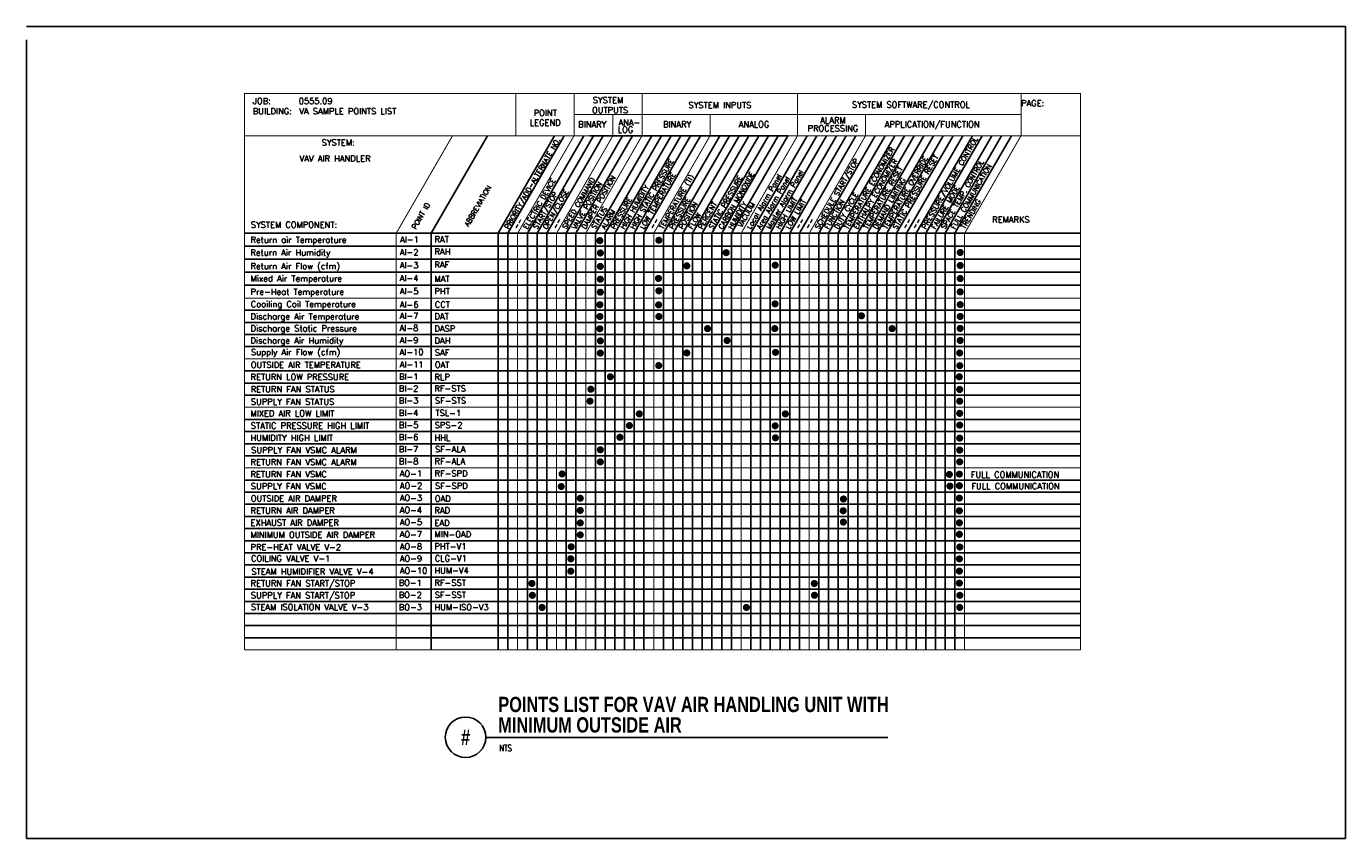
# Model space of a CAD drawing. Header units: inches. Extents: x -1.4 to 19, y -10.3 to 2.2.
import ezdxf
from ezdxf.enums import TextEntityAlignment as Align

# ---------------------------------------------------------------- set-up
doc = ezdxf.new("R2010")
doc.units = ezdxf.units.IN
doc.header["$MEASUREMENT"] = 0
doc.layers.add('G-ANNO-NPLT', color=7, linetype='Continuous', plot=False)
doc.layers.add('M-DETL-MEDM', color=4, linetype='Continuous')
doc.layers.add('M-DETL-TEXT', color=2, linetype='Continuous')
doc.styles.add('BOLD', font='bold.shx', dxfattribs={"width": 0.9})
doc.styles.add('Romans', font='romans.shx')

msp = doc.modelspace()

# ---------------------------------------------------------------- linework, layer by layer
at = {"layer": 'G-ANNO-NPLT'}
for p, q in [((18.958, 2.229), (-1.435, 2.229)), ((18.958, -10.327), (18.958, 2.229)), ((-1.435, 2.023), (-1.435, -10.327)), ((-1.435, -10.327), (18.958, -10.327))]:
    msp.add_line(p, q, dxfattribs=at)
at = {"layer": 'M-DETL-MEDM'}
for p, q in [((4.822, -0.97), (5.694, 0.539)), ((5.859, -0.97), (6.73, 0.539)), ((6.009, -0.97), (6.88, 0.539)), ((6.309, -0.97), (7.181, 0.539)), ((6.459, -0.97), (7.331, 0.539)), ((6.61, -0.97), (7.481, 0.539)), ((6.91, -0.97), (7.782, 0.539)), ((7.06, -0.97), (7.932, 0.539)), ((7.277, 0.539), (10.336, 0.539)), ((7.361, -0.97), (8.232, 0.539)), ((7.511, -0.97), (8.383, 0.539)), ((7.661, -0.97), (8.533, 0.539)), ((7.811, -0.97), (8.683, 0.539)), ((7.962, -0.97), (8.833, 0.539)), ((8.112, -0.97), (8.984, 0.539)), ((8.412, -0.97), (9.284, 0.539)), ((8.563, -0.97), (9.434, 0.539)), ((8.713, -0.97), (9.584, 0.539)), ((8.863, -0.97), (9.735, 0.539)), ((9.013, -0.97), (9.885, 0.539)), ((9.163, -0.97), (10.035, 0.539)), ((9.314, -0.97), (10.185, 0.539)), ((9.464, -0.97), (10.336, 0.539)), ((9.764, -0.97), (10.636, 0.539)), ((9.915, -0.97), (10.786, 0.539)), ((10.065, -0.97), (10.936, 0.539)), ((10.215, -0.97), (11.087, 0.539)), ((10.365, -0.97), (11.237, 0.539)), ((10.515, -0.97), (11.387, 0.539)), ((10.816, -0.97), (11.688, 0.539)), ((10.966, -0.97), (11.838, 0.539)), ((11.116, -0.97), (11.988, 0.539)), ((11.267, -0.97), (12.138, 0.539)), ((11.417, -0.97), (12.288, 0.539)), ((11.567, -0.97), (12.439, 0.539)), ((11.717, -0.97), (12.589, 0.539)), ((11.868, -0.97), (12.739, 0.539)), ((12.018, -0.97), (12.889, 0.539)), ((12.168, -0.97), (13.04, 0.539)), ((12.318, -0.97), (13.19, 0.539)), ((12.468, -0.97), (13.34, 0.539)), ((12.619, -0.97), (13.49, 0.539)), ((12.769, -0.97), (13.64, 0.539)), ((12.919, -0.97), (13.791, 0.539)), ((4.822, -7.409), (4.822, -0.97)), ((5.859, -7.409), (5.859, -0.97)), ((6.009, -7.409), (6.009, -0.97)), ((6.309, -7.409), (6.309, -0.97)), ((6.459, -7.409), (6.459, -0.97)), ((6.61, -7.409), (6.61, -0.97)), ((6.91, -7.409), (6.91, -0.97)), ((7.06, -7.409), (7.06, -0.97)), ((7.361, -7.409), (7.361, -0.97)), ((7.511, -7.409), (7.511, -0.97)), ((7.661, -7.409), (7.661, -0.97)), ((7.811, -7.409), (7.811, -0.97)), ((7.962, -7.409), (7.962, -0.97)), ((8.112, -7.409), (8.112, -0.97)), ((8.412, -7.409), (8.412, -0.97)), ((8.563, -7.409), (8.563, -0.97)), ((8.713, -7.409), (8.713, -0.97)), ((8.863, -7.409), (8.863, -0.97)), ((9.013, -7.409), (9.013, -0.97)), ((9.163, -7.409), (9.163, -0.97)), ((9.314, -7.409), (9.314, -0.97)), ((9.464, -7.409), (9.464, -0.97)), ((9.764, -7.409), (9.764, -0.97)), ((9.915, -7.409), (9.915, -0.97)), ((10.065, -7.409), (10.065, -0.97)), ((10.215, -7.409), (10.215, -0.97)), ((10.365, -7.409), (10.365, -0.97)), ((10.515, -7.409), (10.515, -0.97)), ((10.816, -7.409), (10.816, -0.97)), ((10.966, -7.409), (10.966, -0.97)), ((11.116, -7.409), (11.116, -0.97)), ((11.267, -7.409), (11.267, -0.97)), ((11.417, -7.409), (11.417, -0.97)), ((11.567, -7.409), (11.567, -0.97)), ((11.717, -7.409), (11.717, -0.97)), ((11.868, -7.409), (11.868, -0.97)), ((12.018, -7.409), (12.018, -0.97)), ((12.168, -7.409), (12.168, -0.97)), ((12.318, -7.409), (12.318, -0.97)), ((12.468, -7.409), (12.468, -0.97)), ((12.619, -7.409), (12.619, -0.97)), ((12.769, -7.409), (12.769, -0.97)), ((12.919, -7.409), (12.919, -0.97)), ((1.938, -1.371), (14.862, -1.371)), ((1.938, -1.571), (14.862, -1.571)), ((1.938, -1.771), (14.862, -1.771)), ((14.862, -2.159), (1.938, -2.159)), ((14.862, -2.347), (1.938, -2.347)), ((14.862, -2.534), (1.938, -2.534)), ((14.862, -2.722), (1.938, -2.722)), ((14.862, -3.097), (1.938, -3.097)), ((14.862, -3.284), (1.938, -3.284)), ((14.862, -3.472), (1.938, -3.472)), ((14.862, -3.847), (1.938, -3.847)), ((14.862, -4.034), (1.938, -4.034)), ((14.862, -4.222), (1.938, -4.222)), ((14.862, -4.409), (1.938, -4.409)), ((14.862, -4.784), (1.938, -4.784)), ((14.862, -4.972), (1.938, -4.972)), ((14.862, -5.159), (1.938, -5.159)), ((14.862, -5.347), (1.938, -5.347)), ((14.862, -5.534), (1.938, -5.534)), ((14.862, -5.722), (1.938, -5.722)), ((14.862, -5.909), (1.938, -5.909)), ((14.862, -6.097), (1.938, -6.097)), ((14.862, -6.284), (1.938, -6.284)), ((14.862, -6.472), (1.938, -6.472)), ((14.862, -6.659), (1.938, -6.659)), ((14.862, -6.847), (1.938, -6.847)), ((14.862, -7.034), (1.938, -7.034)), ((14.862, -7.222), (1.938, -7.222))]:
    msp.add_line(p, q, dxfattribs=at)
at = {"layer": 'M-DETL-MEDM', "const_width": 0.0156}
for points in [[(1.938, -7.409), (1.938, 1.19), (14.862, 1.19), (14.862, -7.409)], [(6.129, 0.539), (6.129, 1.19)], [(7.031, 0.539), (7.031, 1.19)], [(8.082, 0.539), (8.082, 1.19)], [(10.486, 0.539), (10.486, 1.19)], [(13.941, 0.539), (13.941, 1.19)], [(7.031, 0.865), (13.941, 0.865)], [(7.632, 0.539), (7.632, 0.865)], [(9.134, 0.539), (9.134, 0.865)], [(11.537, 0.539), (11.537, 0.865)], [(1.938, 0.539), (14.862, 0.539)], [(4.281, -0.97), (5.153, 0.539)], [(6.159, -0.97), (7.031, 0.539)], [(6.76, -0.97), (7.632, 0.539)], [(7.211, -0.97), (8.082, 0.539)], [(8.262, -0.97), (9.134, 0.539)], [(9.614, -0.97), (10.486, 0.539)], [(10.666, -0.97), (11.537, 0.539)], [(13.069, -0.97), (13.941, 0.539)], [(4.281, -7.409), (4.281, -0.97)], [(6.159, -7.409), (6.159, -0.97)], [(6.76, -7.409), (6.76, -0.97)], [(7.211, -7.409), (7.211, -0.97)], [(8.262, -7.409), (8.262, -0.97)], [(9.614, -7.409), (9.614, -0.97)], [(10.666, -7.409), (10.666, -0.97)], [(13.069, -7.409), (13.069, -0.97)], [(1.938, -1.972), (14.862, -1.972)], [(14.862, -2.909), (1.938, -2.909)], [(14.862, -3.659), (1.938, -3.659)], [(14.862, -4.597), (1.938, -4.597)], [(14.862, -7.409), (1.938, -7.409)]]:
    msp.add_lwpolyline(points, dxfattribs=at)
at = {"layer": 'M-DETL-MEDM'}
for points in [[(1.938, -0.968), (14.862, -0.968)], [(1.938, -1.17), (14.862, -1.17)]]:
    msp.add_lwpolyline(points, dxfattribs=at)
at = {"layer": 'M-DETL-MEDM', "const_width": 0.0548}
for points in [[(7.403, -1.083, 1), (7.458, -1.083, 1)], [(7.41, -1.274, 1), (7.465, -1.274, 1)], [(8.315, -1.077, 1), (8.37, -1.077, 1)], [(9.355, -1.269, 1), (9.41, -1.269, 1)], [(12.973, -1.266, 1), (13.028, -1.266, 1)], [(7.41, -1.481, 1), (7.465, -1.481, 1)], [(8.747, -1.473, 1), (8.802, -1.473, 1)], [(10.113, -1.462, 1), (10.167, -1.462, 1)], [(12.973, -1.467, 1), (13.028, -1.467, 1)], [(7.41, -1.68, 1), (7.465, -1.68, 1)], [(8.308, -1.667, 1), (8.363, -1.667, 1)], [(12.973, -1.669, 1), (13.028, -1.669, 1)], [(7.41, -1.88, 1), (7.465, -1.88, 1)], [(8.315, -1.858, 1), (8.37, -1.858, 1)], [(12.973, -1.875, 1), (13.028, -1.875, 1)], [(7.403, -2.074, 1), (7.458, -2.074, 1)], [(8.311, -2.076, 1), (8.366, -2.076, 1)], [(10.111, -2.061, 1), (10.166, -2.061, 1)], [(12.973, -2.072, 1), (13.028, -2.072, 1)], [(7.403, -2.255, 1), (7.458, -2.255, 1)], [(8.315, -2.256, 1), (8.37, -2.256, 1)], [(11.446, -2.245, 1), (11.501, -2.245, 1)], [(12.973, -2.255, 1), (13.028, -2.255, 1)], [(7.403, -2.445, 1), (7.458, -2.445, 1)], [(9.067, -2.443, 1), (9.122, -2.443, 1)], [(10.106, -2.443, 1), (10.161, -2.443, 1)], [(11.92, -2.443, 1), (11.975, -2.443, 1)], [(12.973, -2.44, 1), (13.028, -2.44, 1)], [(7.41, -2.633, 1), (7.465, -2.633, 1)], [(9.369, -2.627, 1), (9.423, -2.627, 1)], [(12.973, -2.626, 1), (13.028, -2.626, 1)], [(7.41, -2.821, 1), (7.465, -2.821, 1)], [(8.746, -2.819, 1), (8.801, -2.819, 1)], [(10.119, -2.81, 1), (10.173, -2.81, 1)], [(12.965, -2.82, 1), (13.019, -2.82, 1)], [(8.313, -3.014, 1), (8.367, -3.014, 1)], [(12.966, -3.016, 1), (13.021, -3.016, 1)], [(7.565, -3.187, 1), (7.62, -3.187, 1)], [(12.959, -3.188, 1), (13.014, -3.188, 1)], [(7.263, -3.38, 1), (7.318, -3.38, 1)], [(12.965, -3.384, 1), (13.02, -3.384, 1)], [(7.25, -3.564, 1), (7.305, -3.564, 1)], [(12.965, -3.566, 1), (13.02, -3.566, 1)], [(8.012, -3.761, 1), (8.067, -3.761, 1)], [(10.27, -3.761, 1), (10.325, -3.761, 1)], [(12.965, -3.753, 1), (13.02, -3.753, 1)], [(7.712, -4.123, 1), (7.767, -4.123, 1)], [(7.86, -3.942, 1), (7.914, -3.942, 1)], [(10.112, -3.946, 1), (10.167, -3.946, 1)], [(10.117, -4.131, 1), (10.171, -4.131, 1)], [(12.965, -3.935, 1), (13.02, -3.935, 1)], [(7.41, -4.315, 1), (7.465, -4.315, 1)], [(12.965, -4.136, 1), (13.02, -4.136, 1)], [(12.965, -4.321, 1), (13.02, -4.321, 1)], [(7.41, -4.503, 1), (7.465, -4.503, 1)], [(12.965, -4.503, 1), (13.02, -4.503, 1)], [(6.818, -4.69, 1), (6.873, -4.69, 1)], [(12.806, -4.697, 1), (12.86, -4.697, 1)], [(12.96, -4.693, 1), (13.014, -4.693, 1)], [(6.806, -4.884, 1), (6.86, -4.884, 1)], [(12.814, -4.877, 1), (12.869, -4.877, 1)], [(12.96, -4.871, 1), (13.015, -4.871, 1)], [(7.1, -5.066, 1), (7.155, -5.066, 1)], [(11.168, -5.077, 1), (11.223, -5.077, 1)], [(12.96, -5.063, 1), (13.015, -5.063, 1)], [(7.1, -5.253, 1), (7.155, -5.253, 1)], [(11.164, -5.258, 1), (11.219, -5.258, 1)], [(12.96, -5.259, 1), (13.015, -5.259, 1)], [(7.1, -5.447, 1), (7.155, -5.447, 1)], [(11.167, -5.434, 1), (11.222, -5.434, 1)], [(12.96, -5.445, 1), (13.015, -5.445, 1)], [(7.1, -5.632, 1), (7.155, -5.632, 1)], [(12.96, -5.623, 1), (13.015, -5.623, 1)], [(6.959, -5.816, 1), (7.014, -5.816, 1)], [(12.967, -5.819, 1), (13.022, -5.819, 1)], [(6.953, -6.001, 1), (7.008, -6.001, 1)], [(12.96, -6.003, 1), (13.015, -6.003, 1)], [(6.953, -6.193, 1), (7.008, -6.193, 1)], [(12.96, -6.191, 1), (13.015, -6.191, 1)], [(6.352, -6.382, 1), (6.407, -6.382, 1)], [(6.359, -6.566, 1), (6.414, -6.566, 1)], [(10.718, -6.383, 1), (10.773, -6.383, 1)], [(10.72, -6.565, 1), (10.775, -6.565, 1)], [(12.96, -6.377, 1), (13.015, -6.377, 1)], [(12.967, -6.566, 1), (13.022, -6.566, 1)], [(6.509, -6.753, 1), (6.564, -6.753, 1)], [(9.668, -6.753, 1), (9.723, -6.753, 1)], [(12.966, -6.753, 1), (13.02, -6.753, 1)]]:
    msp.add_lwpolyline(points, format="xyb", close=True, dxfattribs=at)
at = {"layer": 'M-DETL-TEXT'}
msp.add_line((5.666, -8.765), (11.883, -8.765), dxfattribs=at)
msp.add_circle((5.354, -8.76), 0.313, dxfattribs=at)

# ---------------------------------------------------------------- texts
at = {"layer": 'M-DETL-TEXT', "style": 'Romans'}
for s, height, p in [('JOB:', 0.0938, (2.065, 1.028)), ('0555.09', 0.0938, (2.775, 1.028)), ('PAGE:', 0.0938, (13.941, 0.995)), ('BUILDING:', 0.0938, (2.065, 0.871)), ('VA SAMPLE POINTS LIST ', 0.09375, (2.784, 0.871)), ('SYSTEM: ', 0.0938, (3.129, 0.386)), ('VAV AIR HANDLER', 0.09375, (2.788, 0.14)), ('SYSTEM COMPONENT:', 0.09375, (2.034, -0.884)), ('REMARKS', 0.0938, (13.495, -0.804)), ('Return air Temperature', 0.09375, (2.03, -1.117)), ('AI-1', 0.0938, (4.341, -1.112)), ('RAT', 0.0938, (4.874, -1.11)), ('Return Air Humidity', 0.09375, (2.029, -1.315)), ('AI-2', 0.0938, (4.337, -1.309)), ('RAH', 0.0938, (4.874, -1.299)), ('Return Air Flow (cfm)', 0.09375, (2.03, -1.523)), ('AI-3', 0.0938, (4.338, -1.511)), ('RAF', 0.0938, (4.873, -1.5)), ('Mixed Air Temperature', 0.09375, (2.03, -1.714)), ('AI-4', 0.0938, (4.336, -1.711)), ('MAT', 0.0938, (4.873, -1.72)), ('Pre-Heat Temperature', 0.09375, (2.03, -1.921)), ('AI-5', 0.0938, (4.338, -1.913)), ('PHT', 0.0938, (4.873, -1.911)), ('Cooiling Coil Temperature', 0.09375, (2.034, -2.111)), ('AI-6', 0.0938, (4.337, -2.119)), ('CCT', 0.0938, (4.878, -2.118)), ('Discharge Air Temperature', 0.09375, (2.03, -2.301)), ('AI-7', 0.0938, (4.336, -2.291)), ('DAT', 0.0938, (4.873, -2.3)), ('Discharge Static Pressure', 0.09375, (2.03, -2.486)), ('AI-8', 0.0938, (4.334, -2.48)), ('DASP', 0.0938, (4.873, -2.489)), ('Discharge Air Humidity', 0.09375, (2.029, -2.674)), ('AI-9', 0.0938, (4.336, -2.669)), ('DAH', 0.0938, (4.874, -2.675)), ('Supply Air Flow (cfm)', 0.09375, (2.037, -2.853)), ('AI-10', 0.0938, (4.334, -2.852)), ('SAF', 0.0938, (4.879, -2.86)), ('OUTSIDE AIR TEMPERATURE', 0.09375, (2.034, -3.05)), ('AI-11', 0.0938, (4.336, -3.044)), ('OAT', 0.0938, (4.879, -3.048)), ('RETURN LOW PRESSURE', 0.09375, (2.03, -3.237)), ('BI-1', 0.0938, (4.325, -3.232)), ('RLP', 0.0938, (4.873, -3.238)), ('RETURN FAN STATUS', 0.09375, (2.032, -3.426)), ('BI-2', 0.0938, (4.323, -3.415)), ('RF-STS', 0.0938, (4.873, -3.415)), ('SUPPLY FAN STATUS', 0.09375, (2.035, -3.62)), ('BI-3', 0.0938, (4.323, -3.602)), ('SF-STS', 0.0938, (4.88, -3.603)), ('MIXED AIR LOW LIMIT', 0.09375, (2.028, -3.8)), ('BI-4', 0.0938, (4.323, -3.793)), ('TSL-1', 0.0938, (4.888, -3.793)), ('STATIC PRESSURE HIGH LIMIT', 0.09375, (2.033, -3.99)), ('BI-5', 0.0938, (4.323, -3.98)), ('BI-6', 0.0938, (4.323, -4.168)), ('SPS-2', 0.0938, (4.877, -3.982)), ('HUMIDITY HIGH LIMIT', 0.09375, (2.029, -4.178)), ('SUPPLY FAN VSMC ALARM', 0.09375, (2.04, -4.368)), ('BI-7', 0.0938, (4.323, -4.354)), ('HHL', 0.0938, (4.873, -4.176)), ('SF-ALA', 0.0938, (4.881, -4.354)), ('RETURN FAN VSMC ALARM ', 0.09375, (2.03, -4.553)), ('BI-8', 0.0938, (4.323, -4.542)), ('RF-ALA', 0.0938, (4.874, -4.541)), ('RETURN FAN VSMC', 0.09375, (2.029, -4.74)), ('AO-1', 0.0938, (4.336, -4.731)), ('RF-SPD', 0.0938, (4.874, -4.729)), ('FULL COMMUNICATION', 0.09375, (13.164, -4.748)), ('SUPPLY FAN VSMC ', 0.09375, (2.034, -4.926)), ('AO-2', 0.0938, (4.339, -4.918)), ('SF-SPD', 0.0938, (4.881, -4.92)), ('FULL COMMUNICATION', 0.09375, (13.172, -4.924)), ('OUTSIDE AIR DAMPER', 0.09375, (2.034, -5.115)), ('AO-3', 0.0938, (4.337, -5.107)), ('OAD', 0.0938, (4.878, -5.118)), ('RETURN AIR DAMPER', 0.09375, (2.03, -5.303)), ('AO-4', 0.0938, (4.336, -5.294)), ('RAD', 0.0938, (4.873, -5.299)), ('EXHAUST AIR DAMPER', 0.09375, (2.03, -5.49)), ('AO-5', 0.0938, (4.337, -5.481)), ('EAD', 0.0938, (4.873, -5.494)), ('MINIMUM OUTSIDE AIR DAMPER', 0.09375, (2.03, -5.677)), ('AO-7', 0.0938, (4.336, -5.669)), ('MIN-OAD', 0.0938, (4.873, -5.669)), ('PRE-HEAT VALVE V-2', 0.09375, (2.03, -5.867)), ('AO-8', 0.0938, (4.337, -5.857)), ('PHT-V1', 0.0938, (4.872, -5.855)), ('COILING VALVE V-1', 0.09375, (2.037, -6.043)), ('AO-9', 0.0938, (4.337, -6.044)), ('CLG-V1', 0.0938, (4.877, -6.041)), ('STEAM HUMIDIFIER VALVE V-4 ', 0.09375, (2.043, -6.246)), ('AO-10', 0.0938, (4.337, -6.231)), ('HUM-V4', 0.0938, (4.873, -6.23)), ('SUPPLY FAN START/STOP', 0.09375, (2.035, -6.613)), ('RETURN FAN START/STOP', 0.09375, (2.03, -6.427)), ('BO-1', 0.0938, (4.321, -6.418)), ('BO-2', 0.0938, (4.321, -6.606)), ('SF-SST', 0.0938, (4.877, -6.606)), ('RF-SST', 0.0938, (4.873, -6.418)), ('STEAM ISOLATION VALVE V-3 ', 0.09375, (2.037, -6.794)), ('BO-3', 0.0938, (4.322, -6.796)), ('HUM-ISO-V3', 0.0938, (4.874, -6.796))]:
    msp.add_text(s, height=height, dxfattribs=at).set_placement(p)
for s, height, p in [('SYSTEM ', 0.0938, (7.588, 1.089)), ('SYSTEM INPUTS', 0.09375, (9.286, 1.012)), ('SYSTEM SOFTWARE/CONTROL', 0.09375, (12.238, 1.012)), ('OUTPUTS', 0.0938, (7.588, 0.935))]:
    msp.add_text(s, height=height, dxfattribs=at).set_placement(p, align=Align.MIDDLE)
for s, height, p in [('POINT', 0.0938, (6.585, 0.845)), ('ALARM', 0.0938, (11.033, 0.73)), ('LEGEND', 0.0938, (6.585, 0.694)), ('BINARY', 0.0938, (7.312, 0.668)), ('LOG', 0.0938, (7.826, 0.585)), ('ANA-', 0.0938, (7.887, 0.698)), ('BINARY', 0.0938, (8.624, 0.668)), ('ANALOG', 0.0938, (9.813, 0.668)), ('PROCESSING', 0.0938, (11.033, 0.605)), ('APPLICATION/FUNCTION', 0.09375, (12.566, 0.668))]:
    msp.add_text(s, height=height, dxfattribs=at).set_placement(p, align=Align.CENTER)
for s, width, p, p2 in [('PRIORITY/ADD-ALTERNATE NO.', 0.896, (6.019, -0.914), (6.82, 0.474)), ('PRESSURE/VOLUME CONTROL', 0.933333, (12.468, -0.914), (13.282, 0.496))]:
    msp.add_text(s, height=0.07824, rotation=60, dxfattribs=dict(at, width=width)).set_placement(p, p2, align=Align.FIT)
for s, height, p in [('TEMPERATURE ECONOMIZER', 0.07824, (11.267, -0.914)), ('TEMPERATURE OVERRIDE', 0.07824, (11.868, -0.914)), ('STATIC PRESSURE RESET', 0.07824, (12.018, -0.914)), ('HIGH STATIC PRESSURE', 0.07824, (7.962, -0.914)), ('SCHEDULE START/STOP', 0.07824, (10.816, -0.914)), ('ENTHALPY ECONOMIZER', 0.07824, (11.417, -0.914)), ('TEMPERATURE RESET', 0.07824, (11.567, -0.914)), ('SPACE TEMP. CONTROL', 0.07824, (12.765, -0.914)), ('FULL COMMUNICATION', 0.07824, (12.919, -0.914)), ('ABBREVIATION', 0.07824, (5.4, -0.873)), ('ELECTRIC DEVICE', 0.07824, (6.309, -0.914)), ('SPEED COMMAND', 0.07824, (6.91, -0.914)), ('VALVE POSITION', 0.07824, (7.06, -0.914)), ('DAMPER POSITION', 0.07824, (7.211, -0.914)), ('HIGH HUMIDITY', 0.07824, (7.811, -0.914)), ('LOW TEMPERATURE', 0.07824, (8.112, -0.914)), ('TEMPERATURE (TI)', 0.07824, (8.412, -0.914)), ('STATIC PRESSURE', 0.07824, (9.175, -0.914)), ('CARBON MONOXIDE', 0.07824, (9.325, -0.914)), ('Local Alarm Panel', 0.07824, (9.764, -0.914)), ('Area Alarm Panel', 0.07824, (9.915, -0.914)), ('Master Alarm Panel', 0.07824, (10.065, -0.914)), ('DEMAND LIMITING', 0.07824, (11.717, -0.914)), ('START/STOP', 0.0782, (6.459, -0.914)), ('OPEN/CLOSE', 0.0782, (6.61, -0.914)), ('HIGH LIMIT', 0.0782, (10.215, -0.914)), ('DUTY CYCLE', 0.0782, (11.116, -0.914)), ('FAILURE MODE', 0.07824, (12.619, -0.914)), ('POINT ID', 0.0782, (4.585, -0.914)), ('STATUS', 0.0782, (7.361, -0.914)), ('ALARM', 0.0782, (7.511, -0.914)), ('PRESSURE', 0.0782, (7.661, -0.914)), ('PRESSURE', 0.0782, (8.563, -0.914)), ('POSITION', 0.0782, (8.713, -0.914)), ('PERCENT', 0.0782, (9.013, -0.914)), ('HUMIDITY', 0.0782, (9.476, -0.914)), ('VACUUM', 0.0782, (9.624, -0.883)), ('LOW LIMIT', 0.0782, (10.365, -0.914)), ('FUNCTION', 0.0782, (10.966, -0.914)), ('TRENDING', 0.0782, (13.073, -0.909)), ('FLOW', 0.0782, (8.863, -0.914)), ('--', 0.0782, (6.159, -0.914)), ('--', 0.0782, (6.76, -0.914)), ('--', 0.0782, (8.262, -0.914)), ('--', 0.0782, (10.515, -0.914)), ('--', 0.0782, (10.664, -0.914)), ('--', 0.0782, (12.168, -0.914)), ('--', 0.0782, (12.318, -0.914))]:
    msp.add_text(s, height=height, rotation=60, dxfattribs=at).set_placement(p)
at = {"layer": 'M-DETL-TEXT', "width": 0.8}
for s, height, style, p in [('POINTS LIST FOR VAV AIR HANDLING UNIT WITH', 0.23622, 'BOLD', (5.86, -8.371)), ('MINIMUM OUTSIDE AIR ', 0.23622, 'BOLD', (5.86, -8.687)), ('NTS', 0.0984, 'Romans', (5.874, -8.977))]:
    msp.add_text(s, height=height, dxfattribs=dict(at, style=style)).set_placement(p)
at = {"layer": 'M-DETL-TEXT', "style": 'BOLD', "width": 0.8}
msp.add_text('#', height=0.236, dxfattribs=at).set_placement((5.354, -8.76), align=Align.MIDDLE)

doc.saveas('drawing.dxf')
